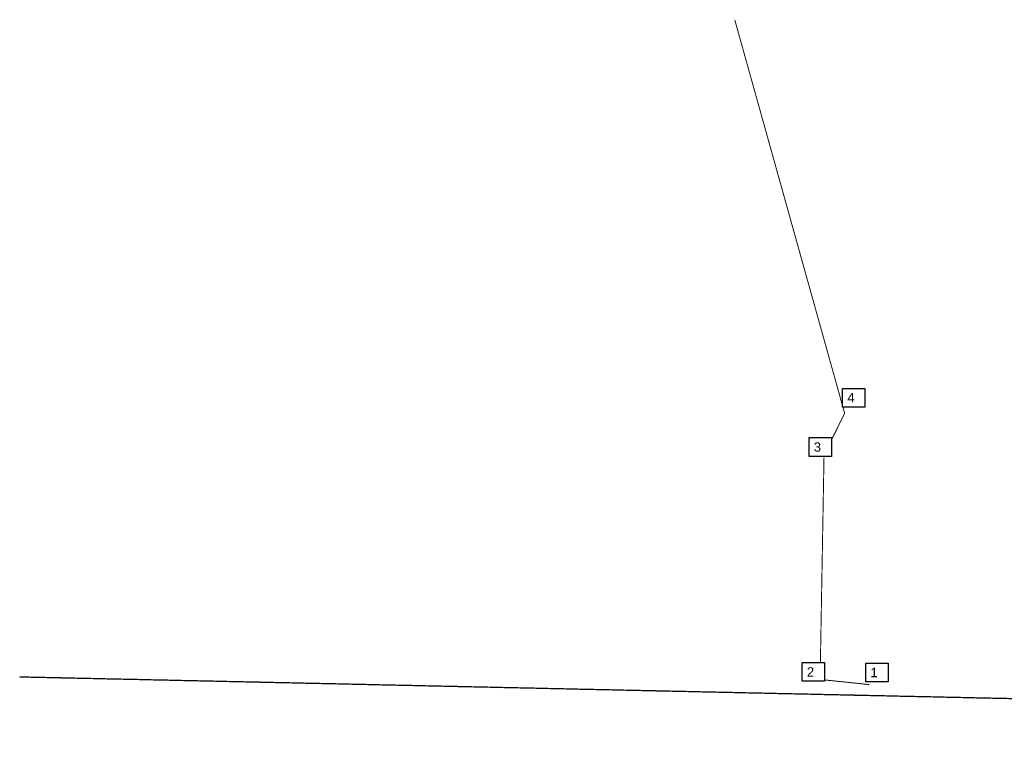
# Model space of a CAD drawing. Header units: feet. Extents: x -492 to 1396016, y -45 to 447288.
# Tile 2 of 31: x 1382260 to 1384362, y 443943 to 445478. Entities that reach past the tile are written whole.
import ezdxf
from ezdxf import colors
from ezdxf.entities.mleader import LeaderData, LeaderLine
from ezdxf.math import Vec2, Vec3

# ---------------------------------------------------------------- set-up
doc = ezdxf.new("R2010")
doc.units = ezdxf.units.FT
doc.header["$MEASUREMENT"] = 0
doc.linetypes.add('cl', pattern=[5, 0.09375, -0.09375, 4.625, -0.09375, 0.09375])
for name, color, linetype in [('DR_P_Text', 1, 'Continuous'), ('RW_P_Esmt_U', 203, 'esmtupr'), ('RW_X_CL', 180, 'cl')]:
    doc.layers.add(name, color=color, linetype=linetype)
doc.styles.add('Slanted', font='font31.shx', dxfattribs={"height": 0.1})
doc.styles.add('Slanted-Normal', font='font31.shx', dxfattribs={"height": 0.1})
doc.styles.get("Standard").update_dxf_attribs({"font": 'ARIAL_0.TTF'})
doc.linetypes.add('esmtupr', pattern='A,1.95,-0.05,["U",Slanted,S=1,R=0,X=0,Y=-0.06],-0.15,1.95', length=4.1)

msp = doc.modelspace()

# ---------------------------------------------------------------- linework, layer by layer
at = {"layer": 'RW_P_Esmt_U', "color": 1, "linetype": 'Continuous', "const_width": 2, "elevation": 778.11, "flags": 128}
msp.add_lwpolyline([(1384073.79, 444057.69), (1383968.67, 444068.62), (1383977.07, 444547.99), (1384021.11, 444636.92), (1383786.64, 445476.51)], dxfattribs=at)
at = {"layer": 'RW_X_CL'}
msp.add_line((1382259.6, 444074.39), (1384903.86, 444016.61), dxfattribs=at)

# ---------------------------------------------------------------- leaders
at = {"layer": 'DR_P_Text'}
ml = msp.add_multileader_mtext('Standard', dxfattribs=at)
ml.set_content('PIPE TO PIPE CONNECTION MADE WITH 15"X30" TEE FITTING @ 775.93\'', color=256, style='Slanted-Normal')
ml.set_leader_properties()
ml.build(insert=Vec2(0, 0))
ml.multileader.update_dxf_attribs({"text_right_attachment_type": 3, "dogleg_length": 0.1, "arrow_head_size": 2.5, "scale": 20})
ctx = ml.context
ctx.base_point, ctx.scale, ctx.char_height, ctx.arrow_head_size, ctx.plane_origin = Vec3(1385083.48, 443950.49), 20, 2.5, 2.5, Vec3(1385202.85, 443986.11)
ctx.right_attachment, ctx.text_align_type = 3, 2
notes = []
notes.append((ctx, [(0, (1, 1, 0), (1385156.64, 443946.32), (-1, 0), 2, [(0, [(1385202.85, 443986.11)], 0, [])])]))
ctx.mtext.insert, ctx.mtext.width, ctx.mtext.alignment, ctx.mtext.flow_direction = Vec3(1385152.64, 443951.74), 68.2654, 3, 5
ml = msp.add_multileader_mtext('Standard', dxfattribs=at)
ml.set_content('CONNECT TO EXISTING WITH CONCRETE COLLAR PER DM-1.1', color=256, style='Slanted-Normal')
ml.set_leader_properties()
ml.build(insert=Vec2(0, 0))
ml.multileader.update_dxf_attribs({"text_right_attachment_type": 3, "dogleg_length": 0.1, "arrow_head_size": 2.5, "scale": 20})
ctx = ml.context
ctx.base_point, ctx.scale, ctx.char_height, ctx.arrow_head_size, ctx.plane_origin = Vec3(1385176.42, 443951.29), 20, 2.5, 2.5, Vec3(1385238.31, 443974.22)
ctx.right_attachment, ctx.text_align_type = 3, 2
notes.append((ctx, [(0, (1, 1, 0), (1385226.55, 443942.96), (-1, 0), 2, [(1, [(1385238.31, 443974.22), (1385247.4, 443973.52)], 0, [])])]))
ctx.mtext.insert, ctx.mtext.width, ctx.mtext.alignment, ctx.mtext.flow_direction = Vec3(1385222.55, 443952.54), 48.6935, 3, 5
ml = msp.add_multileader_mtext('Standard', dxfattribs=at)
ml.set_content('6\'-18" Ex. CMP {\\fArial|b1|i1|c0|p34;(TBR)}', color=256, style='Slanted-Normal')
ml.set_leader_properties()
ml.build(insert=Vec2(0, 0))
ml.multileader.update_dxf_attribs({"text_right_attachment_type": 3, "dogleg_length": 0.1, "arrow_head_size": 2.5, "scale": 20})
ctx = ml.context
ctx.base_point, ctx.scale, ctx.char_height, ctx.arrow_head_size, ctx.plane_origin = Vec3(1385183.76, 443955.62), 20, 2.5, 2.5, Vec3(1385240.06, 443974.22)
ctx.right_attachment, ctx.text_align_type = 3, 2
notes.append((ctx, [(0, (1, 1, 0), (1385227.67, 443955.58), (-1, 0), 2, [(0, [(1385238.55, 443975.8)], 0, [])])]))
ctx.mtext.insert, ctx.mtext.width, ctx.mtext.alignment, ctx.mtext.flow_direction = Vec3(1385223.67, 443957.24), 48.6935, 3, 5
for ctx, leaders in notes:
    for number, flags, end, landing, length, lines in leaders:
        leader = LeaderData()
        leader.index, (leader.has_last_leader_line, leader.has_dogleg_vector, leader.attachment_direction) = number, flags
        leader.last_leader_point, leader.dogleg_vector, leader.dogleg_length = Vec3(end), Vec3(landing), length
        for number, points, colour, breaks in lines:
            line = LeaderLine()
            line.index, line.vertices, line.color, line.breaks = number, Vec3.list(points), colors.encode_raw_color(colour), breaks
            leader.lines.append(line)
        ctx.leaders.append(leader)

# ---------------------------------------------------------------- next in the draw order: texts
at = {"layer": 'RW_P_Esmt_U', "color": 1, "linetype": 'Continuous', "char_height": 20, "attachment_point": 1, "bg_fill": 19, "box_fill_scale": 1.5, "bg_fill_color": 256, "bg_fill_transparency": 0}
for s, insert in [('4', (1384026.76, 444680.29)), ('3', (1383955.16, 444575.07)), ('2', (1383940.41, 444094.68)), ('1', (1384076.15, 444093.49))]:
    msp.add_mtext_dynamic_manual_height_columns(s, width=27.7281, gutter_width=10, heights=[0], dxfattribs=dict(at, insert=insert))

doc.saveas('drawing.dxf')
